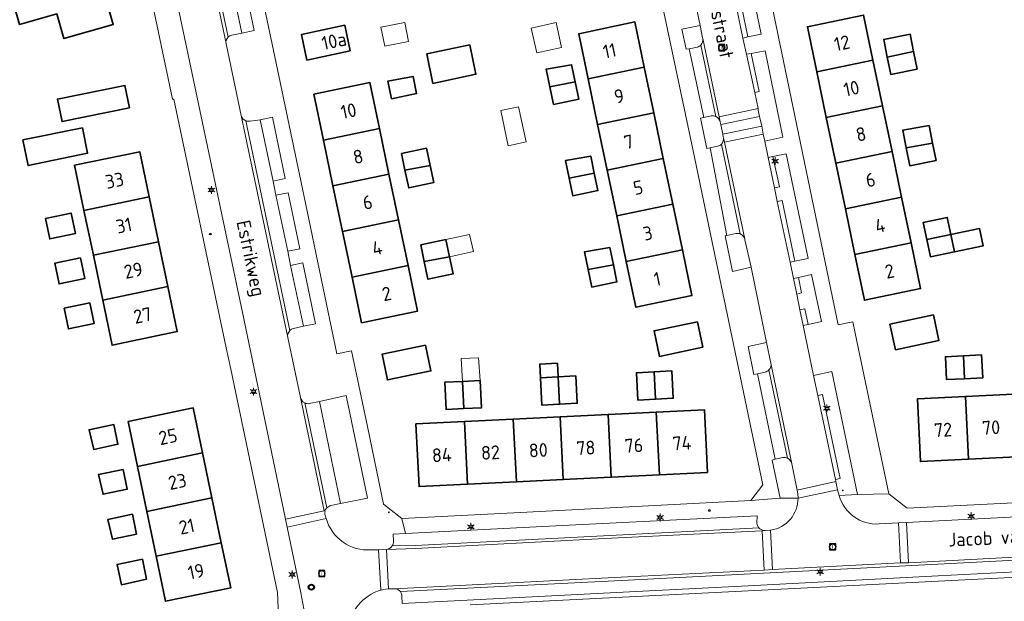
# Model space of a CAD drawing. Header units: metres. Extents: x 140853 to 145288, y 474558 to 480269.
# Tile 256 of 256: x 143539 to 143668, y 478928 to 479004. Entities that reach past the tile are written whole.
import ezdxf
from ezdxf.enums import TextEntityAlignment as Align

# ---------------------------------------------------------------- set-up
doc = ezdxf.new("R2010")
doc.units = ezdxf.units.M
doc.header["$MEASUREMENT"] = 0
for name, color, linetype, lineweight in [('B-WE-GR-BEPLANTING_CULTUUR_HEESTERS-G', 90, 'Continuous', 18), ('B-WE-GR-GROENVOORZIENING-G', 80, 'Continuous', 18), ('B-WE-KL-ET_LS_OV_LICHTMAST-S', 190, 'Continuous', 18), ('B-WE-KL-WATER_BRANDLEIDING_PUT-S', 150, 'Continuous', 18), ('B-WE-OG-BEBOUWING-G', 7, 'Continuous', 35), ('B-WE-OG-BEBOUWING_BIJGEBOUW-G', 7, 'Continuous', 18), ('B-WE-OG-BEBOUWING_HUISNUMMER-T18', 10, 'Continuous', 18), ('B-WE-OG-BEBOUWING_STRAATNAAM-T18', 10, 'Continuous', 18), ('B-WE-OG-TERREIN_ERF-G', 7, 'Continuous', 18), ('B-WE-RI-DRAINAGE_PUT-S', 90, 'Continuous', 18), ('B-WE-RI-GWA_RIOOLPUT-S', 30, 'Continuous', 18), ('B-WE-VH-GOOT-G', 170, 'Continuous', 18), ('B-WE-VH-VERHARDING_BETONSTRAATSTEEN-G', 252, 'Continuous', 18), ('B-WE-VH-VERHARDING_TEGEL-G', 252, 'Continuous', 18), ('X-XX-XX-ALGEMEEN-S', 7, 'Continuous', 18)]:
    doc.layers.add(name, color=color, linetype=linetype, lineweight=lineweight)
doc.styles.add('NLCS-ISO', font='txt')

# ---------------------------------------------------------------- blocks, each defined once
blk = doc.blocks.new('SIE-WEG_AFVALBAK_TYPE_01')
for radius in [0.25, 0.156]:
    blk.add_circle((0, 0), radius)
blk = doc.blocks.new('B-SIE-WEG_LICHTMAST-SO')
at = {"ltscale": 0.1}
for p, q in [((-1.1, 0.63), (-2.19, 1.27)), ((0, 1.27), (0, 2.53)), ((1.1, 0.63), (2.19, 1.27)), ((-1.1, -0.63), (-2.19, -1.27)), ((0, -1.27), (0, -2.53)), ((1.1, -0.63), (2.19, -1.27))]:
    blk.add_line(p, q, dxfattribs=at)
at = {"flags": 128}
for points in [[(-1.16, 0.5), (1.16, 0.5)], [(-1.16, -0.5), (1.16, -0.5)]]:
    blk.add_lwpolyline(points, dxfattribs=at)
at = {"ltscale": 0.1}
blk.add_circle((0, 0), 1.27, dxfattribs=at)
at = {"style": 'NLCS-ISO'}
blk.add_attdef('TYPE', text='', height=1.8, dxfattribs=at).set_placement((0, 2.53), align=Align.BOTTOM_CENTER)
blk = doc.blocks.new('SRI-PUT_INSPECTIE-SO')
at = {"lineweight": -3, "flags": 128}
blk.add_lwpolyline([(-2, -2), (2, -2), (2, 2), (-2, 2)], close=True, dxfattribs=at)
at = {"lineweight": -3, "ltscale": 1.5}
blk.add_circle((0, 0), 2, dxfattribs=at)
at = {"ltscale": 0.1, "style": 'NLCS-ISO'}
blk.add_text('I', height=2.5, dxfattribs=at).set_placement((0, -0.01), align=Align.MIDDLE_CENTER)
blk = doc.blocks.new('SRI-DRAIN_PUT-SO')
at = {"lineweight": -3}
for radius in [2, 1.5]:
    blk.add_circle((0, 0), radius, dxfattribs=at)
blk = doc.blocks.new('SIE-WEG_STRAATPOT_BRANDKRAAN-SO')
blk.add_ellipse((0, 0), major_axis=(-0.729, 0), ratio=0.685994)
at = {"style": 'NLCS-ISO'}
blk.add_text('BR', height=0.4, dxfattribs=at).set_placement((-0.3, -0.15))

msp = doc.modelspace()

# ---------------------------------------------------------------- linework, layer by layer
at = {"layer": 'B-WE-GR-BEPLANTING_CULTUUR_HEESTERS-G', "ltscale": 0.2, "flags": 128}
for points in [[(143631.772, 479012.559), (143632.7, 479008.057), (143632.082, 479007.954), (143632.46, 479006.052), (143633.086, 479006.204), (143633.947, 479002.203), (143635.697, 479002.544), (143633.539, 479012.88), (143631.772, 479012.559)], [(143635.474, 478991.779), (143635.751, 478990.482), (143635.948, 478989.445), (143636.145, 478988.538), (143638.511, 478989.052), (143636.188, 479000.377), (143634.39, 479000.031), (143635.428, 478995.048), (143634.83, 478994.926), (143635.264, 478992.806), (143635.296, 478992.587), (143635.474, 478991.779)], [(143637.213, 478986.516), (143638.057, 478982.548), (143637.432, 478982.409), (143637.762, 478980.639), (143638.409, 478980.784), (143640.105, 478972.839), (143641.829, 478973.182), (143638.963, 478986.882), (143637.213, 478986.516)], [(143640.552, 478970.7), (143640.972, 478968.656), (143640.364, 478968.52), (143640.761, 478966.472), (143641.391, 478966.599), (143641.835, 478964.549), (143643.564, 478964.917), (143642.287, 478971.08), (143640.552, 478970.7)], [(143645.462, 478943.958), (143645.692, 478942.89), (143645.88, 478942.142), (143648.284, 478942.26), (143644.942, 478958.359), (143642.543, 478957.87), (143643.116, 478955.222), (143643.723, 478955.355), (143646.023, 478944.356), (143645.411, 478944.246), (143645.462, 478943.958)]]:
    msp.add_lwpolyline(points, close=True, dxfattribs=at)
for points in [[(143630.5, 478988.153, 0.2380619), (143630.744, 478988.951), (143630.744, 478988.951), (143630.722, 478989.046), (143630.656, 478989.432), (143630.382, 478990.708), (143630.298, 478991.063), (143630.298, 478991.063, 0.2471719), (143629.745, 478991.772), (143629.745, 478991.772, 0.1620754), (143629.146, 478991.835), (143629.146, 478991.835), (143628.153, 478991.621), (143627.728, 478991.529), (143628.58, 478987.577), (143628.992, 478987.668), (143629.976, 478987.88), (143629.976, 478987.88, 0.1665575), (143630.5, 478988.153)], [(143631.19, 478976.202), (143630.951, 478976.152), (143631.921, 478971.49), (143634.373, 478972.023), (143633.558, 478975.627), (143633.545, 478975.687), (143633.545, 478975.687, 0.2458457), (143632.927, 478976.395), (143632.927, 478976.395, 0.1394927), (143632.368, 478976.447), (143632.368, 478976.447), (143631.19, 478976.202)], [(143636.687, 478958.577, 0.2492432), (143636.963, 478959.484), (143636.963, 478959.484), (143636.397, 478962.163), (143633.993, 478961.662), (143634.706, 478958.006), (143635.197, 478958.083), (143636.19, 478958.303), (143636.19, 478958.303, 0.1442788), (143636.687, 478958.577)], [(143638.168, 478941.781), (143640.503, 478941.814), (143640.467, 478942.371), (143640.393, 478942.86), (143639.7, 478946.306), (143639.7, 478946.306, 0.2378733), (143639.118, 478947.036), (143639.118, 478947.036, 0.1521722), (143638.501, 478947.114), (143638.501, 478947.114), (143637.502, 478946.893), (143637.127, 478946.758), (143638.168, 478941.781)]]:
    msp.add_lwpolyline(points, format="xyb", close=True, dxfattribs=at)
for points in [[(143708.01, 478927.981), (143738.605, 478929.438), (143752.719, 478930.184), (143798.346, 478932.597), (143839.13, 478934.57), (143837.245, 478943.318), (143837.245, 478943.318), (143837.281, 478943.33), (143836.94, 478944.328), (143824.423, 478940.087), (143824.423, 478940.087, -0.0447731), (143820.309, 478939.123), (143820.309, 478939.123), (143819.021, 478938.978), (143772.136, 478936.56), (143760.191, 478936.168), (143755.524, 478935.93), (143709.181, 478933.564), (143704.162, 478933.307), (143677.965, 478931.895), (143658.853, 478930.944), (143636.609, 478929.789), (143597.571, 478927.808)], [(143588.649, 478928.008), (143588.616, 478928.985), (143588.616, 478928.985, 0.1639875), (143588.429, 478929.563), (143588.429, 478929.563, 0.240481), (143587.66, 478929.942), (143587.66, 478929.942), (143587.591, 478929.938), (143586.896, 478929.931), (143586.503, 478929.877), (143585.86, 478929.748), (143585.86, 478929.748, 0.3170032), (143581.62, 478924.465)]]:
    msp.add_lwpolyline(points, format="xyb", dxfattribs=at)
at = {"layer": 'B-WE-GR-GROENVOORZIENING-G', "ltscale": 0.2, "flags": 128}
for points in [[(143564.363, 479018.518), (143567.663, 479002.682), (143569.275, 479003.033), (143565.976, 479018.892), (143564.363, 479018.518)], [(143570.082, 478991.35), (143571.759, 478983.309), (143573.352, 478983.628), (143571.681, 478991.671), (143570.082, 478991.35)], [(143573.695, 478974.122), (143575.256, 478974.457), (143573.755, 478981.782), (143572.137, 478981.456), (143573.695, 478974.122)], [(143574.062, 478972.263), (143575.758, 478964.31), (143577.339, 478964.602), (143575.64, 478972.613), (143574.062, 478972.263)], [(143577.826, 478954.456), (143580.61, 478941.101), (143584.108, 478941.774), (143581.34, 478955.237), (143577.826, 478954.456)]]:
    msp.add_lwpolyline(points, close=True, dxfattribs=at)
msp.add_lwpolyline([(143626.26, 479000.622), (143627.32, 479000.859), (143627.32, 479000.859, 0.1348147), (143627.768, 479001.121), (143627.768, 479001.121, 0.2384532), (143628.033, 479001.965), (143628.033, 479001.965), (143628.016, 479002.046), (143627.708, 479003.686), (143625.305, 479003.199), (143625.85, 479000.574), (143626.26, 479000.622)], format="xyb", close=True, dxfattribs=at)
at = {"layer": 'B-WE-OG-BEBOUWING-G', "ltscale": 0.2, "flags": 128}
for points in [[(143538.562, 479003.8), (143543.448, 479005.193), (143544.369, 479001.962), (143550.831, 479003.804), (143547.991, 479013.767), (143536.643, 479010.532), (143538.562, 479003.8)], [(143613.014, 478996.703), (143620.365, 478998.239), (143619.131, 479004.142), (143611.781, 479002.606), (143613.014, 478996.703)], [(143642.962, 478997.612), (143650.314, 478999.147), (143649.084, 479005.04), (143641.732, 479003.505), (143642.962, 478997.612)], [(143581.879, 479000.356), (143581.167, 479003.701), (143575.475, 479002.489), (143576.187, 478999.144), (143581.879, 479000.356)], [(143655.633, 479000.254), (143655.176, 479002.536), (143651.733, 479001.847), (143652.195, 478999.54), (143655.633, 479000.254)], [(143597.529, 479001.158), (143591.879, 478999.954), (143592.699, 478996.103), (143598.328, 478997.303), (143597.529, 479001.158)], [(143655.633, 479000.254), (143652.195, 478999.54), (143652.647, 478997.282), (143656.09, 478997.971), (143655.633, 479000.254)], [(143650.314, 478999.147), (143642.962, 478997.612), (143644.211, 478991.629), (143651.563, 478993.164), (143650.314, 478999.147)], [(143608.019, 478995.659), (143611.325, 478996.289), (143610.856, 478998.537), (143607.537, 478997.965), (143608.019, 478995.659)], [(143620.365, 478998.239), (143613.014, 478996.703), (143614.264, 478990.72), (143621.616, 478992.257), (143620.365, 478998.239)], [(143587.269, 478994.073), (143590.563, 478994.762), (143590.093, 478997.01), (143586.787, 478996.379), (143587.269, 478994.073)], [(143611.325, 478996.289), (143608.019, 478995.659), (143608.501, 478993.353), (143611.795, 478994.042), (143611.325, 478996.289)], [(143552.951, 478992.88), (143552.355, 478995.831), (143543.533, 478994.047), (143544.13, 478991.097), (143552.951, 478992.88)], [(143578.359, 478988.686), (143585.691, 478990.214), (143584.444, 478996.198), (143577.112, 478994.669), (143578.359, 478988.686)], [(143644.211, 478991.629), (143645.46, 478985.646), (143652.811, 478987.181), (143651.563, 478993.164), (143644.211, 478991.629)], [(143621.616, 478992.257), (143614.264, 478990.72), (143615.515, 478984.738), (143622.866, 478986.274), (143621.616, 478992.257)], [(143546.79, 478990.295), (143539.013, 478988.692), (143539.703, 478985.343), (143547.48, 478986.945), (143546.79, 478990.295)], [(143579.606, 478982.702), (143586.938, 478984.231), (143585.691, 478990.214), (143578.359, 478988.686), (143579.606, 478982.702)], [(143654.678, 478987.645), (143658.13, 478988.287), (143657.673, 478990.57), (143654.211, 478989.975), (143654.678, 478987.645)], [(143589.038, 478984.728), (143592.345, 478985.358), (143591.875, 478987.606), (143588.581, 478986.917), (143589.038, 478984.728)], [(143654.678, 478987.645), (143655.144, 478985.315), (143658.587, 478986.005), (143658.13, 478988.287), (143654.678, 478987.645)], [(143547.003, 478979.478), (143555.54, 478981.256), (143554.311, 478987.157), (143545.774, 478985.38), (143547.003, 478979.478)], [(143610.52, 478983.694), (143613.826, 478984.324), (143613.356, 478986.572), (143610.038, 478985.999), (143610.52, 478983.694)], [(143624.117, 478980.291), (143622.866, 478986.274), (143615.515, 478984.738), (143616.765, 478978.755), (143624.117, 478980.291)], [(143645.46, 478985.646), (143646.709, 478979.663), (143654.06, 478981.198), (143652.811, 478987.181), (143645.46, 478985.646)], [(143592.345, 478985.358), (143589.038, 478984.728), (143589.52, 478982.422), (143592.814, 478983.11), (143592.345, 478985.358)], [(143580.853, 478976.719), (143588.185, 478978.247), (143586.938, 478984.231), (143579.606, 478982.702), (143580.853, 478976.719)], [(143610.52, 478983.694), (143611.002, 478981.388), (143614.296, 478982.076), (143613.826, 478984.324), (143610.52, 478983.694)], [(143548.228, 478973.594), (143556.765, 478975.372), (143555.54, 478981.256), (143547.003, 478979.478), (143548.228, 478973.594)], [(143655.308, 478975.215), (143654.06, 478981.198), (143646.709, 478979.663), (143647.957, 478973.68), (143655.308, 478975.215)], [(143616.765, 478978.755), (143618.016, 478972.772), (143625.367, 478974.309), (143624.117, 478980.291), (143616.765, 478978.755)], [(143541.959, 478978.428), (143542.521, 478975.727), (143545.873, 478976.425), (143545.311, 478979.126), (143541.959, 478978.428)], [(143580.853, 478976.719), (143582.1, 478970.735), (143589.432, 478972.264), (143588.185, 478978.247), (143580.853, 478976.719)], [(143660.516, 478976.302), (143660.046, 478978.554), (143656.894, 478977.896), (143657.364, 478975.644), (143660.516, 478976.302)], [(143660.986, 478974.051), (143664.754, 478974.838), (143664.284, 478977.089), (143660.516, 478976.302), (143660.986, 478974.051)], [(143594.385, 478975.642), (143591.091, 478974.954), (143591.549, 478972.764), (143594.855, 478973.394), (143594.385, 478975.642)], [(143660.986, 478974.051), (143660.516, 478976.302), (143657.364, 478975.644), (143657.834, 478973.393), (143660.986, 478974.051)], [(143549.454, 478967.709), (143557.991, 478969.487), (143556.765, 478975.372), (143548.228, 478973.594), (143549.454, 478967.709)], [(143613.021, 478971.728), (143616.327, 478972.358), (143615.857, 478974.606), (143612.539, 478974.034), (143613.021, 478971.728)], [(143647.957, 478973.68), (143649.206, 478967.697), (143656.557, 478969.231), (143655.308, 478975.215), (143647.957, 478973.68)], [(143543.524, 478970.912), (143543.747, 478969.843), (143547.099, 478970.541), (143546.536, 478973.242), (143543.184, 478972.543), (143543.524, 478970.912)], [(143591.549, 478972.764), (143592.03, 478970.458), (143595.325, 478971.147), (143594.855, 478973.394), (143591.549, 478972.764)], [(143618.016, 478972.772), (143619.266, 478966.789), (143626.618, 478968.326), (143625.367, 478974.309), (143618.016, 478972.772)], [(143582.1, 478970.735), (143583.347, 478964.752), (143590.679, 478966.281), (143589.432, 478972.264), (143582.1, 478970.735)], [(143616.327, 478972.358), (143613.021, 478971.728), (143613.502, 478969.422), (143616.797, 478970.111), (143616.327, 478972.358)], [(143557.991, 478969.487), (143549.454, 478967.709), (143550.679, 478961.825), (143559.216, 478963.603), (143557.991, 478969.487)], [(143544.41, 478966.659), (143544.972, 478963.958), (143548.324, 478964.657), (143547.762, 478967.357), (143544.41, 478966.659)], [(143653.249, 478961.224), (143658.949, 478962.447), (143658.234, 478965.781), (143652.534, 478964.558), (143653.249, 478961.224)], [(143627.335, 478964.9), (143621.649, 478963.709), (143622.35, 478960.362), (143628.031, 478961.582), (143627.335, 478964.9)], [(143591.743, 478961.828), (143586.044, 478960.642), (143586.744, 478957.276), (143592.442, 478958.462), (143591.743, 478961.828)], [(143662.177, 478960.431), (143659.805, 478960.317), (143659.95, 478957.31), (143662.322, 478957.424), (143662.177, 478960.431)], [(143662.177, 478960.431), (143662.322, 478957.424), (143664.694, 478957.539), (143664.549, 478960.546), (143662.177, 478960.431)], [(143608.996, 478959.472), (143606.68, 478959.357), (143606.769, 478957.557), (143609.085, 478957.674), (143608.996, 478959.472)], [(143609.085, 478957.674), (143606.769, 478957.557), (143606.949, 478953.981), (143609.262, 478954.098), (143609.085, 478957.674)], [(143609.262, 478954.098), (143611.588, 478954.216), (143611.402, 478957.791), (143609.085, 478957.674), (143609.262, 478954.098)], [(143621.664, 478958.33), (143619.347, 478958.213), (143619.528, 478954.637), (143621.84, 478954.754), (143621.664, 478958.33)], [(143621.84, 478954.754), (143624.167, 478954.871), (143623.98, 478958.447), (143621.664, 478958.33), (143621.84, 478954.754)], [(143596.555, 478957.089), (143594.238, 478956.971), (143594.419, 478953.396), (143596.738, 478953.513), (143596.555, 478957.089)], [(143596.555, 478957.089), (143596.738, 478953.513), (143599.058, 478953.63), (143598.871, 478957.206), (143596.555, 478957.089)], [(143662.83, 478946.896), (143662.434, 478955.087), (143656.141, 478954.784), (143656.537, 478946.593), (143662.83, 478946.896)], [(143669.122, 478947.2), (143668.727, 478955.391), (143662.434, 478955.087), (143662.83, 478946.896), (143669.122, 478947.2)], [(143554.005, 478945.948), (143562.531, 478947.726), (143561.305, 478953.609), (143552.779, 478951.831), (143554.005, 478945.948)], [(143603.213, 478952.139), (143603.618, 478943.929), (143609.765, 478944.233), (143609.359, 478952.443), (143603.213, 478952.139)], [(143615.652, 478952.754), (143609.359, 478952.443), (143609.765, 478944.233), (143616.057, 478944.543), (143615.652, 478952.754)], [(143622.35, 478944.854), (143621.944, 478953.065), (143615.652, 478952.754), (143616.057, 478944.543), (143622.35, 478944.854)], [(143621.944, 478953.065), (143622.35, 478944.854), (143628.642, 478945.165), (143628.236, 478953.376), (143621.944, 478953.065)], [(143550.899, 478951.439), (143547.67, 478950.753), (143548.276, 478948.168), (143551.45, 478948.843), (143550.899, 478951.439)], [(143597.236, 478943.614), (143596.83, 478951.823), (143590.472, 478951.509), (143590.878, 478943.3), (143597.236, 478943.614)], [(143603.618, 478943.929), (143603.213, 478952.139), (143596.83, 478951.823), (143597.236, 478943.614), (143603.618, 478943.929)], [(143555.232, 478940.063), (143563.758, 478941.841), (143562.531, 478947.726), (143554.005, 478945.948), (143555.232, 478940.063)], [(143552.121, 478945.567), (143548.892, 478944.881), (143549.498, 478942.297), (143552.673, 478942.972), (143552.121, 478945.567)], [(143563.758, 478941.841), (143555.232, 478940.063), (143556.458, 478934.179), (143564.984, 478935.957), (143563.758, 478941.841)], [(143553.348, 478939.683), (143550.119, 478938.997), (143550.724, 478936.413), (143553.899, 478937.087), (143553.348, 478939.683)], [(143564.984, 478935.957), (143556.458, 478934.179), (143557.685, 478928.295), (143566.211, 478930.073), (143564.984, 478935.957)], [(143554.652, 478933.803), (143551.345, 478933.113), (143551.898, 478930.461), (143555.197, 478931.189), (143554.652, 478933.803)]]:
    msp.add_lwpolyline(points, close=True, dxfattribs=at)
at = {"layer": 'B-WE-OG-BEBOUWING_BIJGEBOUW-G', "ltscale": 0.2, "flags": 128}
for points in [[(143589.005, 479004.058), (143585.866, 479003.455), (143586.403, 479000.972), (143589.484, 479001.563), (143589.005, 479004.058)], [(143605.559, 479003.342), (143606.294, 479000.085), (143609.551, 479000.819), (143608.817, 479004.077), (143605.559, 479003.342)], [(143604.916, 478988.438), (143603.915, 478993.032), (143601.585, 478992.537), (143602.562, 478987.938), (143604.916, 478988.438)], [(143594.385, 478975.642), (143594.855, 478973.394), (143597.989, 478974.078), (143597.506, 478976.294), (143594.385, 478975.642)], [(143598.871, 478957.206), (143598.666, 478960.177), (143596.4, 478960.059), (143596.555, 478957.089), (143598.871, 478957.206)]]:
    msp.add_lwpolyline(points, close=True, dxfattribs=at)
at = {"layer": 'B-WE-OG-TERREIN_ERF-G', "ltscale": 0.2, "flags": 128}
for points in [[(143675.076, 479068.858), (143674.844, 479069.98), (143672.632, 479071.099), (143646.002, 479057.919), (143630.025, 479050.011), (143628.614, 479047.262), (143637.37, 479004.897), (143645.77, 478964.471), (143647.7, 478964.869), (143647.996, 478963.385), (143652.374, 478942.352), (143654.797, 478940.47), (143699.262, 478942.709), (143700.753, 478944.567), (143700.892, 478944.74), (143695.677, 478969.698), (143689.344, 479000), (143675.076, 479068.858)], [(143588.637, 478939.131), (143604.176, 478939.915), (143634.307, 478941.5), (143635.895, 478943.534), (143631.211, 478965.94), (143629.026, 478976.359), (143626.715, 478987.506), (143622.461, 479007.737), (143622.255, 479008.715), (143618.207, 479028.157), (143615.904, 479029.43), (143590.897, 479024.18), (143569.809, 479019.802), (143568.236, 479017.441), (143572.517, 478997.098), (143576.002, 478980.431), (143580.101, 478960.688), (143582.054, 478961.083), (143584.122, 478951.198), (143586.227, 478940.989), (143588.612, 478939.13), (143588.637, 478939.131)], [(143538.562, 479003.8), (143536.643, 479010.532), (143547.991, 479013.767), (143550.831, 479003.804), (143544.369, 479001.962), (143543.448, 479005.193), (143538.562, 479003.8)], [(143622.866, 478986.274), (143624.117, 478980.291), (143625.367, 478974.309), (143626.618, 478968.326), (143619.266, 478966.789), (143618.016, 478972.772), (143616.765, 478978.755), (143615.515, 478984.738), (143614.264, 478990.72), (143613.014, 478996.703), (143611.781, 479002.606), (143619.131, 479004.142), (143620.365, 478998.239), (143621.616, 478992.257), (143622.866, 478986.274)], [(143655.308, 478975.215), (143656.557, 478969.231), (143649.206, 478967.697), (143647.957, 478973.68), (143646.709, 478979.663), (143645.46, 478985.646), (143644.211, 478991.629), (143642.962, 478997.612), (143641.732, 479003.505), (143649.084, 479005.04), (143650.314, 478999.147), (143651.563, 478993.164), (143652.811, 478987.181), (143654.06, 478981.198), (143655.308, 478975.215)], [(143581.879, 479000.356), (143576.187, 478999.144), (143575.475, 479002.489), (143581.167, 479003.701), (143581.879, 479000.356)], [(143652.195, 478999.54), (143651.733, 479001.847), (143655.176, 479002.536), (143655.633, 479000.254), (143656.09, 478997.971), (143652.647, 478997.282), (143652.195, 478999.54)], [(143597.529, 479001.158), (143598.328, 478997.303), (143592.699, 478996.103), (143591.879, 478999.954), (143597.529, 479001.158)], [(143608.019, 478995.659), (143607.537, 478997.965), (143610.856, 478998.537), (143611.325, 478996.289), (143611.795, 478994.042), (143608.501, 478993.353), (143608.019, 478995.659)], [(143587.269, 478994.073), (143586.787, 478996.379), (143590.093, 478997.01), (143590.563, 478994.762), (143587.269, 478994.073)], [(143552.951, 478992.88), (143544.13, 478991.097), (143543.533, 478994.047), (143552.355, 478995.831), (143552.951, 478992.88)], [(143582.1, 478970.735), (143580.853, 478976.719), (143579.606, 478982.702), (143578.359, 478988.686), (143577.112, 478994.669), (143584.444, 478996.198), (143585.691, 478990.214), (143586.938, 478984.231), (143588.185, 478978.247), (143589.432, 478972.264), (143590.679, 478966.281), (143583.347, 478964.752), (143582.1, 478970.735)], [(143546.79, 478990.295), (143547.48, 478986.945), (143539.703, 478985.343), (143539.013, 478988.692), (143546.79, 478990.295)], [(143658.13, 478988.287), (143658.587, 478986.005), (143655.144, 478985.315), (143654.678, 478987.645), (143654.211, 478989.975), (143657.673, 478990.57), (143658.13, 478988.287)], [(143592.345, 478985.358), (143592.814, 478983.11), (143589.52, 478982.422), (143589.038, 478984.728), (143588.581, 478986.917), (143591.875, 478987.606), (143592.345, 478985.358)], [(143556.765, 478975.372), (143557.991, 478969.487), (143559.216, 478963.603), (143550.679, 478961.825), (143549.454, 478967.709), (143548.228, 478973.594), (143547.003, 478979.478), (143545.774, 478985.38), (143554.311, 478987.157), (143555.54, 478981.256), (143556.765, 478975.372)], [(143610.52, 478983.694), (143610.038, 478985.999), (143613.356, 478986.572), (143613.826, 478984.324), (143614.296, 478982.076), (143611.002, 478981.388), (143610.52, 478983.694)], [(143541.959, 478978.428), (143545.311, 478979.126), (143545.873, 478976.425), (143542.521, 478975.727), (143541.959, 478978.428)], [(143657.364, 478975.644), (143656.894, 478977.896), (143660.046, 478978.554), (143660.516, 478976.302), (143664.284, 478977.089), (143664.754, 478974.838), (143660.986, 478974.051), (143657.834, 478973.393), (143657.364, 478975.644)], [(143591.549, 478972.764), (143591.091, 478974.954), (143594.385, 478975.642), (143594.855, 478973.394), (143595.325, 478971.147), (143592.03, 478970.458), (143591.549, 478972.764)], [(143613.021, 478971.728), (143612.539, 478974.034), (143615.857, 478974.606), (143616.327, 478972.358), (143616.797, 478970.111), (143613.502, 478969.422), (143613.021, 478971.728)], [(143543.184, 478972.543), (143546.536, 478973.242), (143547.099, 478970.541), (143543.747, 478969.843), (143543.524, 478970.912), (143543.184, 478972.543)], [(143544.41, 478966.659), (143547.762, 478967.357), (143548.324, 478964.657), (143544.972, 478963.958), (143544.41, 478966.659)], [(143653.249, 478961.224), (143652.534, 478964.558), (143658.234, 478965.781), (143658.949, 478962.447), (143653.249, 478961.224)], [(143627.335, 478964.9), (143628.031, 478961.582), (143622.35, 478960.362), (143621.649, 478963.709), (143627.335, 478964.9)], [(143591.743, 478961.828), (143592.442, 478958.462), (143586.744, 478957.276), (143586.044, 478960.642), (143591.743, 478961.828)], [(143681.708, 478947.807), (143675.415, 478947.503), (143669.122, 478947.2), (143662.83, 478946.896), (143656.537, 478946.593), (143656.141, 478954.784), (143662.434, 478955.087), (143668.727, 478955.391), (143675.019, 478955.694), (143681.312, 478955.998), (143684.659, 478956.159), (143684.546, 478958.496), (143684.986, 478958.517), (143684.841, 478961.524), (143687.213, 478961.639), (143689.585, 478961.753), (143689.73, 478958.746), (143690.289, 478958.773), (143690.402, 478956.436), (143693.888, 478956.603), (143694.283, 478948.413), (143687.866, 478948.104), (143681.708, 478947.807)], [(143662.177, 478960.431), (143664.549, 478960.546), (143664.694, 478957.539), (143662.322, 478957.424), (143659.95, 478957.31), (143659.805, 478960.317), (143662.177, 478960.431)], [(143609.085, 478957.674), (143611.402, 478957.791), (143611.588, 478954.216), (143609.262, 478954.098), (143606.949, 478953.981), (143606.769, 478957.557), (143606.68, 478959.357), (143608.996, 478959.472), (143609.085, 478957.674)], [(143621.84, 478954.754), (143619.528, 478954.637), (143619.347, 478958.213), (143621.664, 478958.33), (143623.98, 478958.447), (143624.167, 478954.871), (143621.84, 478954.754)], [(143598.871, 478957.206), (143599.058, 478953.63), (143596.738, 478953.513), (143594.419, 478953.396), (143594.238, 478956.971), (143596.555, 478957.089), (143598.871, 478957.206)], [(143563.758, 478941.841), (143564.984, 478935.957), (143566.211, 478930.073), (143557.685, 478928.295), (143556.458, 478934.179), (143555.232, 478940.063), (143554.005, 478945.948), (143552.779, 478951.831), (143561.305, 478953.609), (143562.531, 478947.726), (143563.758, 478941.841)], [(143622.35, 478944.854), (143616.057, 478944.543), (143609.765, 478944.233), (143603.618, 478943.929), (143597.236, 478943.614), (143590.878, 478943.3), (143590.472, 478951.509), (143596.83, 478951.823), (143603.213, 478952.139), (143609.359, 478952.443), (143615.652, 478952.754), (143621.944, 478953.065), (143628.236, 478953.376), (143628.642, 478945.165), (143622.35, 478944.854)], [(143550.899, 478951.439), (143551.45, 478948.843), (143548.276, 478948.168), (143547.67, 478950.753), (143550.899, 478951.439)], [(143552.121, 478945.567), (143552.673, 478942.972), (143549.498, 478942.297), (143548.892, 478944.881), (143552.121, 478945.567)], [(143553.348, 478939.683), (143553.899, 478937.087), (143550.724, 478936.413), (143550.119, 478938.997), (143553.348, 478939.683)], [(143554.652, 478933.803), (143555.197, 478931.189), (143551.898, 478930.461), (143551.345, 478933.113), (143554.652, 478933.803)]]:
    msp.add_lwpolyline(points, close=True, dxfattribs=at)
msp.add_lwpolyline([(143533.963, 478858.297), (143547.785, 478860.697), (143556.639, 478862.234), (143562.278, 478863.213), (143565.531, 478863.779), (143565.531, 478863.779), (143573.124, 478865.077), (143575.046, 478867.344), (143573.563, 478900.28), (143572.883, 478917.198), (143572.362, 478929.443), (143566.213, 478958.695), (143565.627, 478961.478), (143558.764, 478994.038), (143558.614, 478994.013), (143553.578, 479017.986), (143550.88, 479019.552), (143524.443, 479012.212)], dxfattribs=at)
at = {"layer": 'B-WE-VH-GOOT-G', "ltscale": 0.2, "flags": 128}
for points in [[(143565.61, 479001.303), (143561.897, 479018.972)], [(143628.033, 479001.965), (143630.183, 478991.729)], [(143573.683, 478962.829), (143567.601, 478991.879)], [(143630.872, 478988.39), (143633.545, 478975.687)], [(143636.963, 478959.484), (143639.7, 478946.306)], [(143578.446, 478940.141), (143575.364, 478954.955)], [(143586.606, 478935.086), (143590.426, 478935.205), (143615.155, 478936.501), (143635.826, 478937.536)], [(143654.988, 478933.348), (143698.238, 478935.626)], [(143637.147, 478932.447), (143653.923, 478933.33)], [(143653.923, 478933.33), (143654.988, 478933.348)], [(143587.66, 478929.942), (143618.176, 478931.515), (143636.086, 478932.375)], [(143636.086, 478932.375), (143637.147, 478932.447)]]:
    msp.add_lwpolyline(points, dxfattribs=at)
at = {"layer": 'B-WE-VH-VERHARDING_BETONSTRAATSTEEN-G', "ltscale": 0.2, "flags": 128}
for points in [[(143576.459, 478923.806), (143575.403, 478929.387), (143573.611, 478937.997), (143573.38, 478939.05), (143567.919, 478965.262), (143556.763, 479018.278), (143556.731, 479018.413), (143553.578, 479017.986), (143558.614, 478994.013), (143558.764, 478994.038), (143565.627, 478961.478), (143566.213, 478958.695), (143572.362, 478929.443), (143572.883, 478917.198)], [(143622.461, 479007.737), (143626.715, 478987.506), (143629.026, 478976.359), (143631.211, 478965.94), (143635.895, 478943.534), (143634.307, 478941.5), (143634.307, 478941.5), (143638.168, 478941.781), (143637.127, 478946.758), (143637.502, 478946.893), (143635.197, 478958.083), (143634.706, 478958.006), (143633.993, 478961.662), (143636.397, 478962.163), (143634.373, 478972.023), (143631.921, 478971.49), (143630.951, 478976.152), (143631.19, 478976.202), (143628.992, 478987.668), (143628.58, 478987.577), (143627.728, 478991.529), (143628.153, 478991.621), (143626.26, 479000.622), (143625.85, 479000.574), (143625.305, 479003.199), (143627.708, 479003.686), (143624.605, 479018.387)], [(143633.539, 479012.88), (143635.697, 479002.544), (143633.947, 479002.203), (143633.289, 479002.032), (143633.754, 478999.92), (143634.39, 479000.031), (143636.188, 479000.377), (143638.511, 478989.052), (143636.145, 478988.538), (143636.608, 478986.409), (143637.213, 478986.516), (143638.963, 478986.882), (143641.829, 478973.182), (143640.105, 478972.839), (143639.469, 478972.708), (143639.906, 478970.564), (143640.552, 478970.7), (143642.287, 478971.08), (143643.564, 478964.917), (143641.835, 478964.549), (143641.187, 478964.417), (143641.187, 478964.417), (143642.543, 478957.87), (143644.942, 478958.359), (143648.284, 478942.26), (143652.374, 478942.352), (143647.996, 478963.385), (143647.7, 478964.869), (143645.77, 478964.471), (143637.37, 479004.897)], [(143597.571, 478927.808), (143636.609, 478929.789), (143658.853, 478930.944), (143677.965, 478931.895), (143704.162, 478933.307), (143709.181, 478933.564), (143709.181, 478933.564), (143709.181, 478934.195), (143704.118, 478933.936), (143703.115, 478933.885), (143658.848, 478931.61), (143633.967, 478930.295), (143618.434, 478929.546), (143588.649, 478928.008)]]:
    msp.add_lwpolyline(points, dxfattribs=at)
for points in [[(143556.763, 479018.278), (143567.919, 478965.262), (143573.38, 478939.05), (143578.446, 478940.141), (143578.556, 478940.154), (143578.556, 478940.154, -0.1078345), (143578.813, 478940.536), (143578.813, 478940.536), (143575.913, 478954.258), (143575.913, 478954.258, -0.23112), (143575.364, 478954.955), (143575.364, 478954.955), (143573.683, 478962.829), (143573.683, 478962.829, -0.244142), (143573.957, 478963.729), (143573.957, 478963.729), (143568.2, 478991.214), (143568.2, 478991.214, -0.2357776), (143567.601, 478991.879), (143567.601, 478991.879), (143565.618, 479001.266), (143565.61, 479001.303), (143565.61, 479001.303, -0.2483155), (143565.874, 479002.148), (143565.874, 479002.148), (143562.475, 479018.345)], [(143565.976, 479018.892), (143569.275, 479003.033), (143567.663, 479002.682), (143566.366, 479002.405), (143566.366, 479002.405, 0.1514579), (143565.874, 479002.148), (143565.874, 479002.148, 0.2483155), (143565.61, 479001.303), (143565.61, 479001.303), (143565.618, 479001.266), (143565.618, 479001.266), (143567.601, 478991.879), (143567.601, 478991.879, 0.2357776), (143568.2, 478991.214), (143568.2, 478991.214, 0.1417932), (143568.757, 478991.163), (143568.757, 478991.163), (143570.082, 478991.35), (143571.681, 478991.671), (143573.352, 478983.628), (143571.759, 478983.309), (143572.137, 478981.456), (143573.755, 478981.782), (143575.256, 478974.457), (143573.695, 478974.122), (143574.062, 478972.263), (143575.64, 478972.613), (143577.339, 478964.602), (143575.758, 478964.31), (143574.45, 478964.009), (143574.45, 478964.009, 0.141329), (143573.957, 478963.729), (143573.957, 478963.729, 0.244142), (143573.683, 478962.829), (143573.683, 478962.829), (143575.364, 478954.955), (143575.364, 478954.955, 0.23112), (143575.913, 478954.258), (143575.913, 478954.258, 0.1528566), (143576.509, 478954.171), (143576.509, 478954.171), (143577.826, 478954.456), (143581.34, 478955.237), (143584.108, 478941.774), (143580.61, 478941.101), (143579.33, 478940.818), (143579.33, 478940.818, 0.136062), (143578.813, 478940.536), (143578.813, 478940.536, 0.1078345), (143578.556, 478940.154), (143578.556, 478940.154), (143578.574, 478940.019), (143578.574, 478940.019, 0.227033), (143578.593, 478939.583), (143578.593, 478939.583), (143578.72, 478939.114), (143578.72, 478939.114, 0.3548439), (143584.579, 478935.025), (143584.579, 478935.025), (143585.565, 478935.043), (143586.606, 478935.086), (143586.606, 478935.086, 0.2205903), (143587.359, 478935.534), (143587.359, 478935.534, 0.1594886), (143587.539, 478936.149), (143587.539, 478936.149), (143587.472, 478937.075), (143589.085, 478937.158), (143588.637, 478939.131), (143588.612, 478939.13), (143586.227, 478940.989), (143584.122, 478951.198), (143582.054, 478961.083), (143580.101, 478960.688), (143576.002, 478980.431), (143572.517, 478997.098), (143568.236, 479017.441)], [(143624.605, 479018.387), (143627.708, 479003.686), (143628.016, 479002.046), (143628.033, 479001.965), (143628.033, 479001.965, -0.2384532), (143627.768, 479001.121), (143627.768, 479001.121), (143629.745, 478991.772), (143629.745, 478991.772, -0.2471719), (143630.298, 478991.063), (143630.298, 478991.063), (143630.183, 478991.729), (143635.264, 478992.806), (143634.83, 478994.926), (143633.754, 478999.92), (143633.289, 479002.032), (143632.46, 479006.052)], [(143697.974, 478940.832), (143654.704, 478938.59), (143654.988, 478933.348), (143653.923, 478933.33), (143637.147, 478932.447), (143636.086, 478932.375), (143635.826, 478937.536), (143636.198, 478937.559), (143636.027, 478937.568), (143636.027, 478937.568, -0.1807774), (143635.374, 478937.916), (143635.374, 478937.916), (143590.398, 478935.597), (143587.359, 478935.534), (143587.359, 478935.534, -0.2205903), (143586.606, 478935.086), (143586.606, 478935.086), (143586.896, 478929.931), (143587.591, 478929.938), (143587.66, 478929.942), (143587.66, 478929.942, -0.240481), (143588.429, 478929.563), (143588.429, 478929.563), (143618.242, 478931.069), (143695.938, 478935.087)]]:
    msp.add_lwpolyline(points, format="xyb", dxfattribs=at)
for points in [[(143562.475, 479018.345), (143565.874, 479002.148), (143565.874, 479002.148, -0.1514579), (143566.366, 479002.405), (143566.366, 479002.405), (143567.663, 479002.682), (143564.363, 479018.518), (143563.075, 479018.316), (143563.075, 479018.316, -0.1616116), (143562.475, 479018.345)], [(143627.32, 479000.859), (143626.26, 479000.622), (143628.153, 478991.621), (143629.146, 478991.835), (143629.146, 478991.835, -0.1620754), (143629.745, 478991.772), (143629.745, 478991.772), (143627.768, 479001.121), (143627.768, 479001.121, -0.1348147), (143627.32, 479000.859)], [(143575.758, 478964.31), (143574.062, 478972.263), (143573.695, 478974.122), (143572.137, 478981.456), (143571.759, 478983.309), (143570.082, 478991.35), (143568.757, 478991.163), (143568.757, 478991.163, -0.1417932), (143568.2, 478991.214), (143568.2, 478991.214), (143573.957, 478963.729), (143573.957, 478963.729, -0.141329), (143574.45, 478964.009), (143574.45, 478964.009), (143575.758, 478964.31)], [(143642.543, 478957.87), (143641.187, 478964.417), (143640.761, 478966.472), (143640.364, 478968.52), (143639.906, 478970.564), (143639.469, 478972.708), (143637.762, 478980.639), (143637.432, 478982.409), (143636.608, 478986.409), (143636.145, 478988.538), (143635.948, 478989.445), (143630.872, 478988.39), (143630.744, 478988.951), (143630.744, 478988.951, -0.2380619), (143630.5, 478988.153), (143630.5, 478988.153), (143632.927, 478976.395), (143632.927, 478976.395, -0.2458457), (143633.545, 478975.687), (143633.545, 478975.687), (143633.558, 478975.627), (143634.373, 478972.023), (143636.397, 478962.163), (143636.963, 478959.484), (143636.963, 478959.484, -0.2492432), (143636.687, 478958.577), (143636.687, 478958.577), (143639.118, 478947.036), (143639.118, 478947.036, -0.2378733), (143639.7, 478946.306), (143639.7, 478946.306), (143640.393, 478942.86), (143645.462, 478943.958), (143645.411, 478944.246), (143643.116, 478955.222), (143642.543, 478957.87)], [(143632.927, 478976.395), (143630.5, 478988.153), (143630.5, 478988.153, -0.1665575), (143629.976, 478987.88), (143629.976, 478987.88), (143628.992, 478987.668), (143631.19, 478976.202), (143632.368, 478976.447), (143632.368, 478976.447, -0.1394927), (143632.927, 478976.395)], [(143636.687, 478958.577, -0.1442788), (143636.19, 478958.303), (143636.19, 478958.303), (143635.197, 478958.083), (143637.502, 478946.893), (143638.501, 478947.114), (143638.501, 478947.114, -0.1521722), (143639.118, 478947.036), (143639.118, 478947.036), (143636.687, 478958.577)], [(143579.33, 478940.818), (143580.61, 478941.101), (143577.826, 478954.456), (143576.509, 478954.171), (143576.509, 478954.171, -0.1528566), (143575.913, 478954.258), (143575.913, 478954.258), (143578.813, 478940.536), (143578.813, 478940.536, -0.136062), (143579.33, 478940.818)], [(143637.147, 478932.447), (143653.923, 478933.33), (143653.654, 478938.559), (143651.12, 478938.414), (143651.12, 478938.414, -0.3552786), (143645.88, 478942.142), (143645.88, 478942.142), (143645.692, 478942.89), (143640.503, 478941.814), (143640.503, 478941.814, -0.3776679), (143636.917, 478937.613), (143636.917, 478937.613), (143637.147, 478932.447)], [(143653.654, 478938.559), (143654.704, 478938.59), (143697.974, 478940.832), (143699.043, 478940.895), (143700.508, 478940.977), (143700.508, 478940.977, 0.2551384), (143703.502, 478942.671), (143703.502, 478942.671), (143703.642, 478942.915), (143702.183, 478942.847), (143699.262, 478942.709), (143654.797, 478940.47), (143652.374, 478942.352), (143648.284, 478942.26), (143645.88, 478942.142), (143645.88, 478942.142, 0.3552786), (143651.12, 478938.414), (143651.12, 478938.414), (143653.654, 478938.559)], [(143638.168, 478941.781), (143634.307, 478941.5), (143604.176, 478939.915), (143588.637, 478939.131), (143589.085, 478937.158), (143608.808, 478938.174), (143635.15, 478939.468), (143635.113, 478938.537), (143635.113, 478938.537, 0.1629578), (143635.374, 478937.916), (143635.374, 478937.916, 0.1807774), (143636.027, 478937.568), (143636.027, 478937.568), (143636.198, 478937.559), (143636.855, 478937.608), (143636.917, 478937.613), (143636.917, 478937.613, 0.3776679), (143640.503, 478941.814), (143640.503, 478941.814), (143638.168, 478941.781)], [(143573.611, 478937.997), (143578.72, 478939.114), (143578.593, 478939.583), (143578.593, 478939.583, -0.227033), (143578.574, 478940.019), (143578.574, 478940.019), (143578.556, 478940.154), (143578.446, 478940.141), (143573.38, 478939.05), (143573.611, 478937.997)], [(143578.72, 478939.114), (143573.611, 478937.997), (143575.403, 478929.387), (143576.459, 478923.806), (143581.62, 478924.465), (143581.62, 478924.465, -0.3170032), (143585.86, 478929.748), (143585.86, 478929.748), (143585.565, 478935.043), (143584.579, 478935.025), (143584.579, 478935.025, -0.3548439), (143578.72, 478939.114)], [(143635.374, 478937.916, -0.1629578), (143635.113, 478938.537), (143635.113, 478938.537), (143635.15, 478939.468), (143608.808, 478938.174), (143589.085, 478937.158), (143587.472, 478937.075), (143587.539, 478936.149), (143587.539, 478936.149, -0.1594886), (143587.359, 478935.534), (143587.359, 478935.534), (143590.398, 478935.597), (143635.374, 478937.916)], [(143588.649, 478928.008), (143618.434, 478929.546), (143633.967, 478930.295), (143658.848, 478931.61), (143703.115, 478933.885), (143704.118, 478933.936), (143709.181, 478934.195), (143709.181, 478935.767), (143704.008, 478935.501), (143695.938, 478935.087), (143618.242, 478931.069), (143588.429, 478929.563), (143588.429, 478929.563, -0.1639875), (143588.616, 478928.985), (143588.616, 478928.985), (143588.649, 478928.008)]]:
    msp.add_lwpolyline(points, format="xyb", close=True, dxfattribs=at)
for points in [[(143635.264, 478992.806), (143630.183, 478991.729), (143630.298, 478991.063), (143630.382, 478990.708), (143635.474, 478991.779), (143635.296, 478992.587), (143635.264, 478992.806)], [(143635.751, 478990.482), (143635.474, 478991.779), (143630.382, 478990.708), (143630.656, 478989.432), (143635.751, 478990.482)], [(143635.948, 478989.445), (143635.751, 478990.482), (143630.656, 478989.432), (143630.722, 478989.046), (143630.744, 478988.951), (143630.872, 478988.39), (143635.948, 478989.445)], [(143645.692, 478942.89), (143645.462, 478943.958), (143640.393, 478942.86), (143640.467, 478942.371), (143640.503, 478941.814), (143645.692, 478942.89)], [(143653.923, 478933.33), (143654.988, 478933.348), (143654.704, 478938.59), (143653.654, 478938.559), (143653.923, 478933.33)], [(143636.917, 478937.613), (143636.855, 478937.608), (143636.198, 478937.559), (143635.826, 478937.536), (143636.086, 478932.375), (143637.147, 478932.447), (143636.917, 478937.613)], [(143585.565, 478935.043), (143585.86, 478929.748), (143586.503, 478929.877), (143586.896, 478929.931), (143586.606, 478935.086), (143585.565, 478935.043)]]:
    msp.add_lwpolyline(points, close=True, dxfattribs=at)
at = {"layer": 'B-WE-VH-VERHARDING_TEGEL-G', "ltscale": 0.2, "flags": 128}
for points in [[(143632.46, 479006.052), (143633.289, 479002.032), (143633.947, 479002.203), (143633.086, 479006.204), (143632.46, 479006.052)], [(143634.83, 478994.926), (143635.428, 478995.048), (143634.39, 479000.031), (143633.754, 478999.92), (143634.83, 478994.926)], [(143637.432, 478982.409), (143638.057, 478982.548), (143637.213, 478986.516), (143636.608, 478986.409), (143637.432, 478982.409)], [(143637.762, 478980.639), (143639.469, 478972.708), (143640.105, 478972.839), (143638.409, 478980.784), (143637.762, 478980.639)], [(143640.552, 478970.7), (143639.906, 478970.564), (143640.364, 478968.52), (143640.972, 478968.656), (143640.552, 478970.7)], [(143640.761, 478966.472), (143641.187, 478964.417), (143641.835, 478964.549), (143641.391, 478966.599), (143640.761, 478966.472)], [(143645.411, 478944.246), (143646.023, 478944.356), (143643.723, 478955.355), (143643.116, 478955.222), (143645.411, 478944.246)]]:
    msp.add_lwpolyline(points, close=True, dxfattribs=at)

# ---------------------------------------------------------------- block references
at = {"layer": 'B-WE-KL-ET_LS_OV_LICHTMAST-S', "xscale": 0.2, "yscale": 0.2, "zscale": 0.2}
for p in [(143637.515, 478985.921), (143563.68, 478982.137), (143569.218, 478955.746), (143644.295, 478953.566), (143622.434, 478939.261), (143663.18, 478939.443), (143597.673, 478938.045), (143574.271, 478931.8), (143643.413, 478932.15)]:
    msp.add_blockref('B-SIE-WEG_LICHTMAST-SO', p, dxfattribs=at)
at = {"layer": 'B-WE-KL-WATER_BRANDLEIDING_PUT-S', "xscale": 0.2, "yscale": 0.2, "zscale": 0.2}
for p in [(143563.537, 478976.37), (143628.885, 478940.181)]:
    msp.add_blockref('SIE-WEG_STRAATPOT_BRANDKRAAN-SO', p, dxfattribs=at)
at = {"layer": 'B-WE-RI-DRAINAGE_PUT-S', "xscale": 0.2, "yscale": 0.2, "zscale": 0.2}
msp.add_blockref('SRI-DRAIN_PUT-SO', (143576.775, 478930.142), dxfattribs=at)
at = {"layer": 'B-WE-RI-GWA_RIOOLPUT-S', "xscale": 0.2, "yscale": 0.2, "zscale": 0.2}
for p in [(143630.521, 479000.774), (143645.037, 478935.419), (143578.15, 478931.926)]:
    msp.add_blockref('SRI-PUT_INSPECTIE-SO', p, dxfattribs=at)
at = {"layer": 'X-XX-XX-ALGEMEEN-S', "xscale": 0.2, "yscale": 0.2, "zscale": 0.2}
for p in [(143646.362, 478942.79), (143586.931, 478939.939)]:
    msp.add_blockref('SIE-WEG_AFVALBAK_TYPE_01', p, dxfattribs=at)

# ---------------------------------------------------------------- texts
at = {"layer": 'B-WE-OG-BEBOUWING_HUISNUMMER-T18', "style": 'NLCS-ISO'}
for s, rotation, p in [('10a', 12, (143579.743, 479001.649)), ('11', 11.8, (143615.833, 479000.372)), ('12', 11.8, (143646.263, 479001.376)), ('10', 11.8, (143647.502, 478995.438)), ('9', 11.8, (143617.075, 478994.43)), ('10', 11.8, (143581.651, 478992.493)), ('8', 11.8, (143648.751, 478989.455)), ('7', 11.8, (143618.326, 478988.447)), ('8', 11.8, (143582.898, 478986.51)), ('33', 11.8, (143551.009, 478983.391)), ('5', 11.8, (143619.576, 478982.464)), ('6', 11.8, (143650, 478983.472)), ('6', 11.8, (143584.145, 478980.527)), ('31', 11.8, (143552.237, 478977.498)), ('4', 11.8, (143651.249, 478977.488)), ('3', 11.8, (143620.827, 478976.482)), ('4', 11.8, (143585.392, 478974.543)), ('29', 11.8, (143553.462, 478971.614)), ('2', 11.8, (143652.497, 478971.506)), ('1', 11.8, (143622.077, 478970.499)), ('2', 11.8, (143586.639, 478968.56)), ('27', 11.8, (143554.688, 478965.729)), ('72', 2.8, (143659.491, 478950.74)), ('70', 2.8, (143665.783, 478951.043)), ('25', 11.8, (143558.002, 478949.851)), ('74', 2.8, (143625.298, 478949.005)), ('82', 2.8, (143600.229, 478947.767)), ('80', 2.8, (143606.494, 478948.076)), ('78', 2.8, (143612.715, 478948.383)), ('76', 2.8, (143619.006, 478948.694)), ('84', 2.8, (143593.859, 478947.452)), ('23', 11.8, (143559.229, 478943.967)), ('21', 11.8, (143560.455, 478938.083)), ('19', 11.8, (143561.682, 478932.199))]:
    msp.add_text(s, height=1.8, rotation=rotation, dxfattribs=at).set_placement(p, align=Align.MIDDLE_CENTER)
at = {"layer": 'B-WE-OG-BEBOUWING_STRAATNAAM-T18', "style": 'NLCS-ISO'}
for s, rotation, p in [('Van Speykstraat', 281.8, (143629.429, 479008.074)), ('Estrikweg', 281.9, (143568.882, 478973.197)), ('Jacob van Heemskerkstraat', 2.6, (143674.896, 478937.011))]:
    msp.add_text(s, height=1.8, rotation=rotation, dxfattribs=at).set_placement(p, align=Align.MIDDLE_CENTER)

doc.saveas('drawing.dxf')
